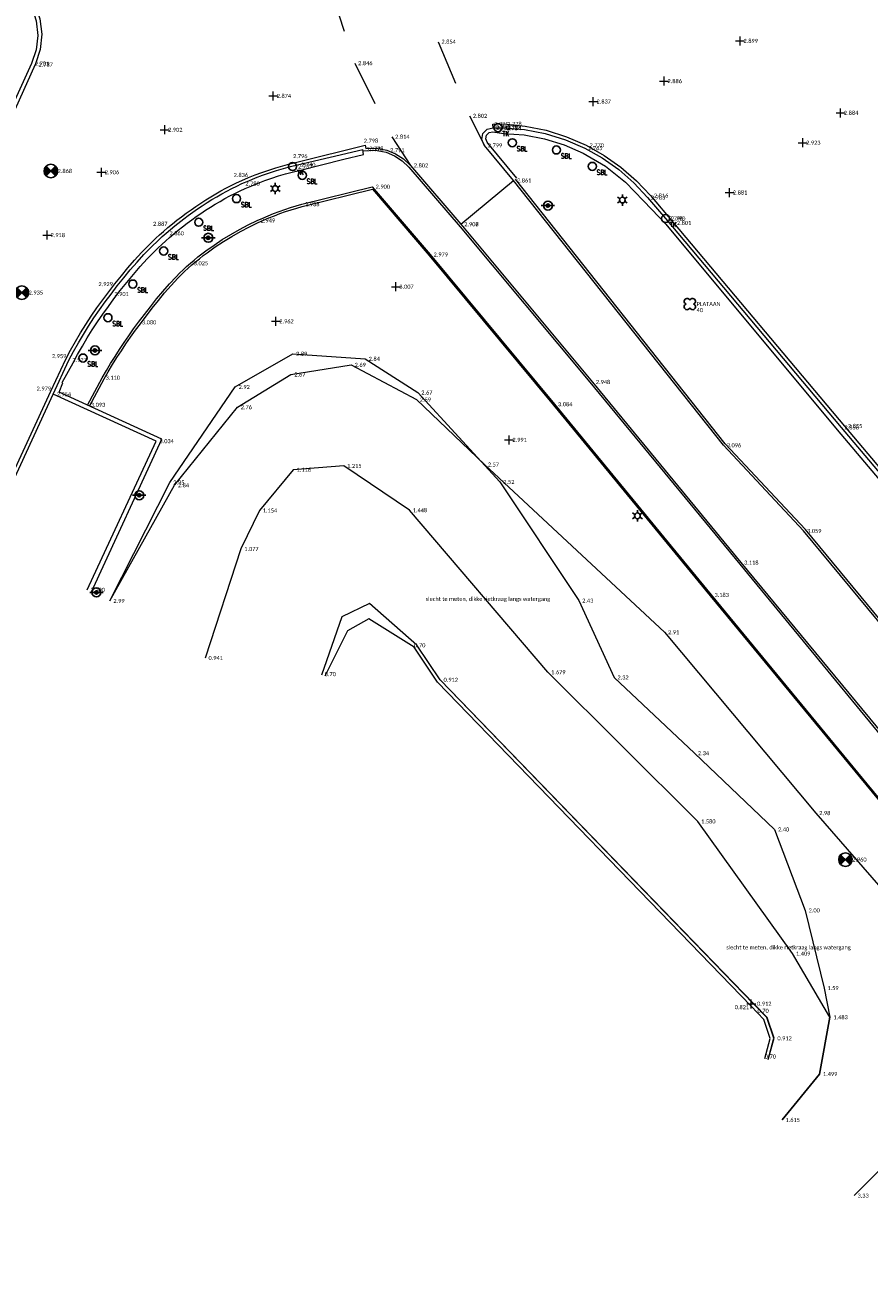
# Model space of a CAD drawing. Header units: metres. Extents: x 152089 to 154194, y 463573 to 464275.
# Tile 5 of 35: x 152415 to 152453, y 463924 to 463979. Entities that reach past the tile are written whole.
import ezdxf
from ezdxf.lldxf.tags import DXFTag

# ---------------------------------------------------------------- set-up
doc = ezdxf.new("R2010")
doc.units = ezdxf.units.M
doc.header["$MEASUREMENT"] = 0
doc.linetypes.add('XX-HIDDEN', pattern=[4, 2, -2])
for name, color, linetype, lineweight, true_color in [('B-ME-AL-HOOGTELABEL_HOOGTEMERK-S', 1, 'Continuous', 0, 0xff0000), ('B-ME-AL-HOOGTELABEL_WATERPEIL-S', 150, 'Continuous', 0, 0x007fff), ('B-ME-AM-AS-G', 2, 'Continuous', 0, 0xffff00), ('B-ME-OG-VLAKVERDICHTINGSLIJN-G', 7, 'Continuous', 0, 0x848484), ('B-ME-VH-KANTOPSLUITING_OPSLUITBAND_100X200-G', 7, 'VH-OPSLUITBAND_100X200', 0, 0xff7fbf), ('B-ME-VH-KANTOPSLUITING_OPSLUITBAND_60X150-G', 6, 'VH-OPSLUITBAND_60X150', 0, 0xff00ff), ('B-ME-VH-KANTOPSLUITING_TROTTOIRBAND_130 150-G', 7, 'VH-TROTTOIRBAND_130-150', 0, 0xff7fdf), ('B-ME-VH-KANTOPSLUITING_TROTTOIRBAND_180 200-G', 7, 'VH-TROTTOIRBAND_180-200', 0, 0xff7fff), ('B-ME-VH-KANTOPSLUITING_TROTTOIRBAND_RWS-G', 7, 'VH-RWSBAND', 0, 0x994c99), ('B-ME-VH-VERHARDING_KLINKERS-G', 40, 'Continuous', 0, 0xffbf00), ('B-ME-WH-BESCHOEIING-G', 7, 'Continuous', 0, 0x992600), ('B-ME-WH-WATERBODEM-G', 160, 'Continuous', 0, 0x003fff), ('B-ME-WH-WATERLIJN-G', 150, 'Continuous', 0, 0x007fff), ('INFO-KLANT', 1, 'Continuous', 0, 0xff0000)]:
    doc.layers.add(name, color=color, linetype=linetype, lineweight=lineweight, true_color=true_color)
for name, color, linetype in [('B-ME-GR-BOOM-S', 100, 'Continuous'), ('B-ME-IE-MEUBILAIR_LICHTMAST-S', 1, 'Continuous'), ('B-ME-IE-MEUBILAIR_SCHAMPBLOK-S', 1, 'Continuous'), ('B-ME-IE-MEUBILAIR_TROTTOIRKOLK-S', 1, 'Continuous'), ('B-ME-IE-MEUBILAIR_VERKEERSBORD-S', 1, 'Continuous'), ('B-ME-RI-PUT-S', 1, 'Continuous')]:
    doc.layers.add(name, color=color, linetype=linetype)
for name, color, linetype, lineweight in [('B-ME-GW-WATERGANG_INSTEEK-G', 120, 'Continuous', 18), ('B-ME-OG-TERREIN_CULTUURSCHEIDING-G', 57, 'Continuous', 18), ('B-ME-VH-KANTOPSLUITING_VOORKANTBAND-G', 210, 'Continuous', 18), ('B-ME-VH-MATERIAALGRENS-G', 243, 'XX-HIDDEN', 18), ('B-ME-VH-VERHARDING_ASFALT-G', 2, 'Continuous', 18), ('B-ME-VH-VERHARDING_TEGEL-G', 24, 'Continuous', 18)]:
    doc.layers.add(name, color=color, linetype=linetype, lineweight=lineweight)
doc.styles.add('18_100', font='romans', dxfattribs={"width": 0.8, "height": 0.18})
doc.styles.add('18_200', font='romans', dxfattribs={"width": 0.8, "height": 0.36})
doc.styles.add('ROMANS', font='romans', dxfattribs={"height": 5})
doc.styles.add('SLK', font='calibri.ttf', dxfattribs={"height": 0.3})
tags = doc.linetypes.add('VH-OPSLUITBAND_100X200', pattern=[16, 8, -2, 4, -2]).pattern_tags.tags
tags[10:11] = [DXFTag(74, 4), DXFTag(75, 0), DXFTag(340, '0'), DXFTag(46, 1.0), DXFTag(50, 0.0), DXFTag(44, 0.0), DXFTag(45, 0.0)]
tags[8:9] = [DXFTag(74, 4), DXFTag(75, 0), DXFTag(340, '0'), DXFTag(46, 1.0), DXFTag(50, 0.0), DXFTag(44, 0.0), DXFTag(45, 0.0)]
tags[6:7] = [DXFTag(74, 4), DXFTag(75, 0), DXFTag(340, '0'), DXFTag(46, 1.0), DXFTag(50, 0.0), DXFTag(44, 0.0), DXFTag(45, 0.0)]
tags[4:5] = [DXFTag(74, 4), DXFTag(75, 0), DXFTag(340, '0'), DXFTag(46, 1.0), DXFTag(50, 0.0), DXFTag(44, 0.0), DXFTag(45, 0.0)]
tags = doc.linetypes.add('VH-OPSLUITBAND_60X150', pattern=[10, 4, -2, 2, -2]).pattern_tags.tags
tags[10:11] = [DXFTag(74, 4), DXFTag(75, 0), DXFTag(340, '0'), DXFTag(46, 1.0), DXFTag(50, 0.0), DXFTag(44, 0.0), DXFTag(45, 0.0)]
tags[8:9] = [DXFTag(74, 4), DXFTag(75, 0), DXFTag(340, '0'), DXFTag(46, 1.0), DXFTag(50, 0.0), DXFTag(44, 0.0), DXFTag(45, 0.0)]
tags[6:7] = [DXFTag(74, 4), DXFTag(75, 0), DXFTag(340, '0'), DXFTag(46, 1.0), DXFTag(50, 0.0), DXFTag(44, 0.0), DXFTag(45, 0.0)]
tags[4:5] = [DXFTag(74, 4), DXFTag(75, 0), DXFTag(340, '0'), DXFTag(46, 1.0), DXFTag(50, 0.0), DXFTag(44, 0.0), DXFTag(45, 0.0)]
tags = doc.linetypes.add('VH-RWSBAND', pattern=[24, 10, -2, 2, -2, 2, -2, 2, -2]).pattern_tags.tags
tags[18:19] = [DXFTag(74, 4), DXFTag(75, 0), DXFTag(340, '0'), DXFTag(46, 1.0), DXFTag(50, 0.0), DXFTag(44, 0.0), DXFTag(45, 0.0)]
tags[16:17] = [DXFTag(74, 4), DXFTag(75, 0), DXFTag(340, '0'), DXFTag(46, 1.0), DXFTag(50, 0.0), DXFTag(44, 0.0), DXFTag(45, 0.0)]
tags[14:15] = [DXFTag(74, 4), DXFTag(75, 0), DXFTag(340, '0'), DXFTag(46, 1.0), DXFTag(50, 0.0), DXFTag(44, 0.0), DXFTag(45, 0.0)]
tags[12:13] = [DXFTag(74, 4), DXFTag(75, 0), DXFTag(340, '0'), DXFTag(46, 1.0), DXFTag(50, 0.0), DXFTag(44, 0.0), DXFTag(45, 0.0)]
tags[10:11] = [DXFTag(74, 4), DXFTag(75, 0), DXFTag(340, '0'), DXFTag(46, 1.0), DXFTag(50, 0.0), DXFTag(44, 0.0), DXFTag(45, 0.0)]
tags[8:9] = [DXFTag(74, 4), DXFTag(75, 0), DXFTag(340, '0'), DXFTag(46, 1.0), DXFTag(50, 0.0), DXFTag(44, 0.0), DXFTag(45, 0.0)]
tags[6:7] = [DXFTag(74, 4), DXFTag(75, 0), DXFTag(340, '0'), DXFTag(46, 1.0), DXFTag(50, 0.0), DXFTag(44, 0.0), DXFTag(45, 0.0)]
tags[4:5] = [DXFTag(74, 4), DXFTag(75, 0), DXFTag(340, '0'), DXFTag(46, 1.0), DXFTag(50, 0.0), DXFTag(44, 0.0), DXFTag(45, 0.0)]
tags = doc.linetypes.add('VH-TROTTOIRBAND_130-150', pattern=[15, 5, -2, 2, -2, 2, -2]).pattern_tags.tags
tags[14:15] = [DXFTag(74, 4), DXFTag(75, 0), DXFTag(340, '0'), DXFTag(46, 1.0), DXFTag(50, 0.0), DXFTag(44, 0.0), DXFTag(45, 0.0)]
tags[12:13] = [DXFTag(74, 4), DXFTag(75, 0), DXFTag(340, '0'), DXFTag(46, 1.0), DXFTag(50, 0.0), DXFTag(44, 0.0), DXFTag(45, 0.0)]
tags[10:11] = [DXFTag(74, 4), DXFTag(75, 0), DXFTag(340, '0'), DXFTag(46, 1.0), DXFTag(50, 0.0), DXFTag(44, 0.0), DXFTag(45, 0.0)]
tags[8:9] = [DXFTag(74, 4), DXFTag(75, 0), DXFTag(340, '0'), DXFTag(46, 1.0), DXFTag(50, 0.0), DXFTag(44, 0.0), DXFTag(45, 0.0)]
tags[6:7] = [DXFTag(74, 4), DXFTag(75, 0), DXFTag(340, '0'), DXFTag(46, 1.0), DXFTag(50, 0.0), DXFTag(44, 0.0), DXFTag(45, 0.0)]
tags[4:5] = [DXFTag(74, 4), DXFTag(75, 0), DXFTag(340, '0'), DXFTag(46, 1.0), DXFTag(50, 0.0), DXFTag(44, 0.0), DXFTag(45, 0.0)]
tags = doc.linetypes.add('VH-TROTTOIRBAND_180-200', pattern=[20, 10, -2, 2, -2, 2, -2]).pattern_tags.tags
tags[14:15] = [DXFTag(74, 4), DXFTag(75, 0), DXFTag(340, '0'), DXFTag(46, 1.0), DXFTag(50, 0.0), DXFTag(44, 0.0), DXFTag(45, 0.0)]
tags[12:13] = [DXFTag(74, 4), DXFTag(75, 0), DXFTag(340, '0'), DXFTag(46, 1.0), DXFTag(50, 0.0), DXFTag(44, 0.0), DXFTag(45, 0.0)]
tags[10:11] = [DXFTag(74, 4), DXFTag(75, 0), DXFTag(340, '0'), DXFTag(46, 1.0), DXFTag(50, 0.0), DXFTag(44, 0.0), DXFTag(45, 0.0)]
tags[8:9] = [DXFTag(74, 4), DXFTag(75, 0), DXFTag(340, '0'), DXFTag(46, 1.0), DXFTag(50, 0.0), DXFTag(44, 0.0), DXFTag(45, 0.0)]
tags[6:7] = [DXFTag(74, 4), DXFTag(75, 0), DXFTag(340, '0'), DXFTag(46, 1.0), DXFTag(50, 0.0), DXFTag(44, 0.0), DXFTag(45, 0.0)]
tags[4:5] = [DXFTag(74, 4), DXFTag(75, 0), DXFTag(340, '0'), DXFTag(46, 1.0), DXFTag(50, 0.0), DXFTag(44, 0.0), DXFTag(45, 0.0)]

# ---------------------------------------------------------------- blocks, each defined once
blk = doc.blocks.new('LICHTMAST')
at = {"ltscale": 0.1}
for p, q in [((-0.11, 0.063), (-0.219, 0.127)), ((0, 0.127), (0, 0.253)), ((0.11, 0.063), (0.219, 0.127)), ((-0.11, -0.063), (-0.219, -0.127)), ((0, -0.127), (0, -0.253)), ((0.11, -0.063), (0.219, -0.127))]:
    blk.add_line(p, q, dxfattribs=at)
blk.add_circle((0, 0), 0.127, dxfattribs=at)
at = {"style": '18_200', "width": 0.8}
blk.add_attdef('HOOGTE', (0.247, 0.242), '', height=0.25, dxfattribs=at)
blk = doc.blocks.new('boom')
for centre, major_axis, start_param, end_param in [((-0.122, 0.122), (-0.0916, 0.0916), 4.266828, 8.299543), ((0.122, 0.122), (0.0916, 0.0916), 4.266828, 8.299543), ((-0.122, -0.122), (0.0916, 0.0916), 1.125235, 5.15795), ((0.122, -0.122), (-0.0916, 0.0916), 1.125235, 5.15795)]:
    blk.add_ellipse(centre, major_axis=major_axis, ratio=1, start_param=start_param, end_param=end_param)
at = {"style": '18_200', "width": 0.8}
blk.add_attdef('HOOGTE', (0.314, 0.12), '', height=0.25, dxfattribs=at)
blk = doc.blocks.new('hoogtemaat')
at = {"color": 0, "linetype": 'ByBlock'}
for points in [[(-0.2, 0, 0), (0.2, 0, 0)], [(0, -0.2, 0), (0, 0.2, 0)]]:
    blk.add_polyline3d(points, dxfattribs=at)
at = {"style": '18_200', "width": 0.8}
blk.add_attdef('HOOGTE', (0.247, 0.263), '', height=0.25, dxfattribs=at)
blk = doc.blocks.new('verkeersbord')
blk.add_line((-0.3, 0), (0.3, 0))
for radius in [0.2, 0.0745]:
    blk.add_circle((0, 0), radius)
at = {"style": '18_200', "width": 0.8}
blk.add_attdef('HOOGTE', (0.245, 0.178), '', height=0.25, dxfattribs=at)
blk = doc.blocks.new('put')
at = {"color": 0, "ltscale": 0.5}
for p, q in [((-0.3, 0), (0, 0)), ((-0.299, 0.028), (-0.028, 0.027)), ((-0.295, 0.055), (-0.055, 0.055)), ((-0.289, 0.083), (-0.083, 0.082)), ((-0.279, 0.11), (-0.11, 0.11)), ((-0.267, 0.137), (-0.138, 0.137)), ((-0.267, 0.137), (-0.138, 0.137)), ((-0.251, 0.165), (-0.165, 0.165)), ((-0.23, 0.192), (-0.192, 0.192)), ((0, 0), (0.3, 0)), ((0.027, 0.027), (0.298, 0.027)), ((0.055, 0.055), (0.295, 0.055)), ((0.082, 0.082), (0.288, 0.082)), ((0.11, 0.11), (0.279, 0.109)), ((0.137, 0.137), (0.267, 0.137)), ((0.165, 0.164), (0.251, 0.164)), ((0.192, 0.192), (0.23, 0.192)), ((-0.299, -0.027), (-0.027, -0.027)), ((-0.295, -0.055), (-0.055, -0.055)), ((-0.289, -0.082), (-0.082, -0.082)), ((-0.28, -0.109), (-0.11, -0.11)), ((-0.267, -0.137), (-0.137, -0.137)), ((-0.251, -0.164), (-0.165, -0.164)), ((-0.231, -0.192), (-0.192, -0.192)), ((0.027, -0.027), (0.298, -0.028)), ((0.054, -0.055), (0.295, -0.055)), ((0.082, -0.082), (0.288, -0.083)), ((0.109, -0.11), (0.279, -0.11)), ((0.137, -0.137), (0.267, -0.137)), ((0.164, -0.165), (0.251, -0.165)), ((0.191, -0.192), (0.23, -0.192))]:
    blk.add_line(p, q, dxfattribs=at)
at = {"ltscale": 0.5}
for p, q in [((0.212, 0.212), (-0.213, -0.212)), ((-0.212, 0.212), (0.212, -0.213))]:
    blk.add_line(p, q, dxfattribs=at)
blk.add_ellipse((0, 0), major_axis=(-0.212, 0.212), ratio=1, start_param=3.926991, end_param=10.210176, dxfattribs=at)
at = {"style": '18_200', "width": 0.8}
blk.add_attdef('HOOGTE', (0.402, 0.261), '', height=0.25, dxfattribs=at)
blk = doc.blocks.new('waterpeil met hoogte')
at = {"color": 0, "linetype": 'ByBlock'}
for points in [[(-0.2, 0), (0.2, 0)], [(0, -0.2), (0, 0.2)]]:
    blk.add_lwpolyline(points, dxfattribs=at)
at = {"style": 'ROMANS'}
blk.add_attdef('HOOGTE', (0, 0), '', height=1.5, dxfattribs=at)
blk = doc.blocks.new('TROTTOIRKOLK')
at = {"ltscale": 2}
blk.add_ellipse((0, 0), major_axis=(-0.127, 0.127), ratio=1, start_param=3.926991, end_param=10.210176, dxfattribs=at)
at = {"ltscale": 2, "style": '18_100', "width": 0.8}
blk.add_text('TK', height=0.216, dxfattribs=at).set_placement((0.193, -0.375))
at = {"style": '18_200', "width": 0.8}
blk.add_attdef('HOOGTE', (0.214, 0.179), '', height=0.25, dxfattribs=at)
blk = doc.blocks.new('schampblok')
at = {"ltscale": 2}
blk.add_ellipse((0, 0), major_axis=(-0.127, 0.127), ratio=1, start_param=1.570796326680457, end_param=7.853981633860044, dxfattribs=at)
at = {"ltscale": 2, "style": '18_100', "width": 0.8}
blk.add_text('SBL', height=0.216, dxfattribs=at).set_placement((0.193, -0.375))
at = {"style": '18_200', "width": 0.8}
blk.add_attdef('HOOGTE', (0.212, 0.28), '', height=0.25, dxfattribs=at)

msp = doc.modelspace()

# ---------------------------------------------------------------- linework, layer by layer
at = {"layer": 'B-ME-GW-WATERGANG_INSTEEK-G'}
msp.add_lwpolyline([(152418.933, 463953.771), (152421.797, 463958.908), (152424.591, 463962.374), (152426.971, 463963.827), (152429.65, 463964.254), (152432.547, 463962.71), (152435.567, 463959.828), (152443.571, 463952.379), (152450.285, 463944.346), (152455.262, 463938.631), (152455.75, 463936.382), (152455.733, 463933.728), (152455.26, 463931.427), (152454.081, 463929.458), (152451.987, 463927.357)], dxfattribs=at)
at = {"layer": 'B-ME-OG-TERREIN_CULTUURSCHEIDING-G'}
msp.add_lwpolyline([(152418.933, 463953.771), (152421.592, 463959.031), (152424.497, 463963.274), (152427.049, 463964.746), (152430.273, 463964.522), (152432.611, 463963.025), (152436.251, 463959.055), (152439.757, 463953.784), (152441.326, 463950.372), (152444.897, 463947.007), (152448.455, 463943.62), (152449.816, 463940.025), (152450.649, 463936.575), (152450.915, 463935.281), (152450.45, 463932.759), (152448.786, 463930.717)], dxfattribs=at)
at = {"layer": 'B-ME-OG-VLAKVERDICHTINGSLIJN-G'}
msp.add_lwpolyline([(152448.786, 463930.717), (152450.45, 463932.759), (152450.915, 463935.281), (152449.254, 463938.105), (152445.041, 463943.977), (152438.378, 463950.604), (152432.23, 463957.799), (152429.317, 463959.766), (152427.074, 463959.598), (152425.57, 463957.788), (152424.745, 463956.077), (152423.158, 463951.234)], dxfattribs=at)
at = {"layer": 'B-ME-VH-KANTOPSLUITING_OPSLUITBAND_100X200-G'}
for points in [[(152430.177, 463973.762), (152430.707, 463973.788), (152431.198, 463973.694), (152431.576, 463973.543), (152431.917, 463973.322), (152432.21, 463973.04), (152434.491, 463970.378), (152440.246, 463963.486), (152446.91, 463955.396), (152454.309, 463946.403), (152460.615, 463938.738), (152463.481, 463935.266), (152463.767, 463934.853), (152463.945, 463934.384), (152464.003, 463933.885), (152463.94, 463933.39), (152463.759, 463932.925), (152463.471, 463932.517), (152458.7, 463927.689), (152455.077, 463924.181)], [(152465.452, 463941.228), (152463.72, 463940.159), (152457.171, 463948.062), (152449.82, 463956.942), (152446.253, 463960.748), (152436.938, 463972.507)], [(152418.019, 463962.427), (152418.675, 463963.636), (152418.858, 463963.952), (152419.047, 463964.266), (152419.241, 463964.577), (152419.439, 463964.885), (152419.643, 463965.19), (152419.851, 463965.491), (152420.064, 463965.789), (152420.281, 463966.084), (152420.81, 463966.778), (152421.081, 463967.12), (152421.359, 463967.455), (152421.645, 463967.782), (152421.941, 463968.099), (152422.092, 463968.252), (152422.247, 463968.402), (152422.405, 463968.548), (152422.567, 463968.691), (152422.734, 463968.832), (152422.904, 463968.97), (152423.077, 463969.105), (152423.252, 463969.237), (152423.61, 463969.492), (152423.977, 463969.734), (152424.352, 463969.963), (152424.734, 463970.18), (152425.123, 463970.384), (152425.518, 463970.574), (152425.756, 463970.681), (152425.996, 463970.783), (152426.238, 463970.88), (152426.482, 463970.973), (152426.728, 463971.061), (152426.976, 463971.143), (152427.225, 463971.221), (152427.474, 463971.293), (152430.595, 463972.061)]]:
    msp.add_lwpolyline(points, dxfattribs=at)
at = {"layer": 'B-ME-VH-KANTOPSLUITING_OPSLUITBAND_60X150-G'}
msp.add_lwpolyline([(152430.595, 463972.061), (152433.11, 463969.116), (152438.638, 463962.468), (152445.589, 463953.997), (152452.505, 463945.615), (152459.259, 463937.442), (152461.248, 463935.079), (152460.915, 463932.202), (152457.433, 463928.67), (152453.851, 463925.258)], dxfattribs=at)
at = {"layer": 'B-ME-VH-KANTOPSLUITING_TROTTOIRBAND_130 150-G'}
msp.add_lwpolyline([(152443.621, 463970.496), (152451.234, 463961.371), (152458.274, 463953.037), (152467.079, 463942.643), (152467.135, 463942.577), (152467.189, 463942.453), (152467.167, 463942.32), (152467.076, 463942.22), (152466.175, 463941.683), (152466.245, 463941.554)], dxfattribs=at)
at = {"layer": 'B-ME-VH-KANTOPSLUITING_TROTTOIRBAND_180 200-G'}
msp.add_lwpolyline([(152418.116, 463954.178), (152421.237, 463960.948), (152416.669, 463963.047), (152416.833, 463963.453), (152416.807, 463963.464)], dxfattribs=at)
at = {"layer": 'B-ME-VH-KANTOPSLUITING_TROTTOIRBAND_RWS-G'}
for points in [[(152437.005, 463972.545), (152435.718, 463974.106), (152435.687, 463974.144), (152435.625, 463974.295), (152435.658, 463974.455), (152435.775, 463974.569), (152435.936, 463974.597), (152436.409, 463974.537), (152437.326, 463974.464), (152438.229, 463974.292), (152439.108, 463974.021), (152439.952, 463973.656), (152440.937, 463973.077), (152441.833, 463972.369), (152442.625, 463971.547), (152443.322, 463970.818), (152443.621, 463970.496)], [(152416.807, 463963.464), (152417.295, 463964.35), (152417.497, 463964.72), (152417.706, 463965.086), (152417.922, 463965.448), (152418.146, 463965.806), (152418.377, 463966.159), (152418.615, 463966.508), (152418.86, 463966.851), (152419.111, 463967.19), (152419.391, 463967.554), (152419.678, 463967.915), (152419.972, 463968.27), (152420.274, 463968.618), (152420.585, 463968.958), (152420.906, 463969.288), (152421.07, 463969.449), (152421.237, 463969.607), (152421.407, 463969.762), (152421.579, 463969.913), (152421.964, 463970.234), (152422.16, 463970.389), (152422.359, 463970.542), (152422.561, 463970.692), (152422.765, 463970.838), (152422.972, 463970.98), (152423.181, 463971.119), (152423.393, 463971.255), (152423.607, 463971.386), (152423.823, 463971.513), (152424.041, 463971.636), (152424.262, 463971.755), (152424.485, 463971.869), (152424.71, 463971.978), (152424.937, 463972.083), (152425.227, 463972.209), (152425.521, 463972.328), (152425.817, 463972.44), (152426.117, 463972.545), (152426.418, 463972.643), (152426.722, 463972.733), (152427.028, 463972.817), (152427.335, 463972.892), (152429.327, 463973.393), (152430.194, 463973.602), (152430.17, 463973.826)]]:
    msp.add_lwpolyline(points, dxfattribs=at)
at = {"layer": 'B-ME-VH-KANTOPSLUITING_VOORKANTBAND-G'}
msp.add_lwpolyline([(152490.297, 463949.612), (152486.703, 463947.71, -0.331774), (152486.345, 463947.653), (152484.123, 463948.491), (152482.521, 463949.494), (152481.802, 463950.078), (152479.398, 463952.178), (152469.259, 463963.889), (152463.596, 463970.397), (152456.42, 463978.978, -0.09152), (152450.181, 463989.484), (152449.314, 463992.902, -0.609916), (152449.571, 463993.281)], format="xyb", dxfattribs=at)
at = {"layer": 'B-ME-VH-MATERIAALGRENS-G'}
for points in [[(152431.99, 463984.393), (152432.512, 463981.828), (152433.505, 463978.608), (152434.9, 463975.314), (152435.564, 463974.001)], [(152428.405, 463982.897), (152428.716, 463980.977), (152429.804, 463977.655), (152431.448, 463974.386), (152432.279, 463973.113)]]:
    msp.add_lwpolyline(points, dxfattribs=at)
at = {"layer": 'B-ME-VH-VERHARDING_ASFALT-G'}
for points in [[(152360.556, 464025.187), (152369.801, 464019.722), (152379.896, 464013.762), (152388.413, 464008.766), (152393.968, 464005.248), (152395.69, 464004.002), (152398.443, 464001.418), (152400.937, 463998.736), (152404.19, 463994.849), (152407.082, 463991.246), (152409.704, 463987.948), (152412.875, 463983.961), (152415.251, 463980.845), (152415.603, 463980.263), (152415.823, 463979.619), (152415.9, 463978.943), (152415.831, 463978.266), (152415.62, 463977.619), (152415.608, 463977.593), (152413.848, 463973.695), (152411.634, 463968.933), (152407.303, 463959.635)], [(152413.321, 463956.63), (152416.304, 463963.081), (152416.97, 463964.511), (152417.181, 463964.902), (152417.4, 463965.288), (152417.627, 463965.67), (152417.862, 463966.047), (152418.104, 463966.419), (152418.355, 463966.785), (152418.613, 463967.147), (152418.878, 463967.502), (152419.155, 463967.86), (152419.438, 463968.214), (152419.727, 463968.562), (152420.025, 463968.904), (152420.33, 463969.238), (152420.645, 463969.563), (152420.97, 463969.877), (152421.137, 463970.03), (152421.306, 463970.179), (152421.503, 463970.348), (152421.704, 463970.514), (152421.907, 463970.677), (152422.113, 463970.836), (152422.322, 463970.993), (152422.533, 463971.145), (152422.747, 463971.294), (152422.964, 463971.44), (152423.183, 463971.581), (152423.405, 463971.718), (152423.629, 463971.85), (152423.856, 463971.979), (152424.085, 463972.102), (152424.316, 463972.22), (152424.55, 463972.334), (152424.786, 463972.442), (152425.082, 463972.569), (152425.381, 463972.689), (152425.683, 463972.801), (152425.989, 463972.907), (152426.296, 463973.005), (152426.606, 463973.095), (152426.918, 463973.177), (152427.231, 463973.252), (152430.265, 463974.012), (152430.292, 463973.857), (152430.763, 463973.874), (152431.226, 463973.79), (152431.618, 463973.633), (152431.974, 463973.405), (152432.279, 463973.113), (152434.519, 463970.501), (152436.86, 463972.445), (152435.564, 463974.001), (152435.555, 463974.011), (152435.449, 463974.261), (152435.496, 463974.527), (152435.682, 463974.724), (152435.946, 463974.786), (152435.946, 463974.786), (152435.942, 463974.942), (152436.431, 463974.955), (152437.376, 463974.862), (152438.307, 463974.671), (152439.213, 463974.385), (152440.084, 463974.006), (152440.88, 463973.558), (152441.627, 463973.033), (152442.317, 463972.435), (152442.944, 463971.772), (152443.964, 463970.559), (152451.561, 463961.535), (152458.593, 463953.19)]]:
    msp.add_lwpolyline(points, dxfattribs=at)
at = {"layer": 'B-ME-VH-VERHARDING_KLINKERS-G'}
msp.add_lwpolyline([(152417.918, 463954.263), (152420.98, 463960.865), (152416.415, 463962.95)], dxfattribs=at)
at = {"layer": 'B-ME-VH-VERHARDING_TEGEL-G'}
for points in [[(152393.968, 464005.248), (152393.839, 464005.127), (152395.522, 464003.86), (152398.365, 464001.304), (152400.628, 463998.816), (152404.052, 463994.749), (152406.94, 463991.187), (152409.568, 463987.869), (152412.893, 463983.677), (152414.055, 463982.165), (152415.11, 463980.733), (152415.13, 463980.707), (152415.457, 463980.148), (152415.658, 463979.533), (152415.724, 463978.889), (152415.652, 463978.245), (152415.447, 463977.632), (152413.669, 463973.76), (152411.31, 463968.637), (152410.774, 463967.496), (152407.192, 463959.764)], [(152435.946, 463974.786), (152436.417, 463974.783), (152437.35, 463974.706), (152438.269, 463974.528), (152439.163, 463974.252), (152440.022, 463973.881), (152440.8, 463973.443), (152441.529, 463972.926), (152442.2, 463972.336), (152442.807, 463971.681), (152443.612, 463970.753), (152451.409, 463961.476), (152458.512, 463953.066), (152467.182, 463942.768)], [(152413.433, 463956.515), (152416.415, 463962.95), (152417.112, 463964.469), (152417.318, 463964.852), (152417.532, 463965.23), (152417.754, 463965.604), (152417.984, 463965.973), (152418.222, 463966.337), (152418.467, 463966.697), (152418.719, 463967.051), (152418.978, 463967.399), (152419.257, 463967.761), (152419.541, 463968.118), (152419.833, 463968.469), (152420.133, 463968.814), (152420.442, 463969.151), (152420.76, 463969.478), (152421.088, 463969.795), (152421.256, 463969.949), (152421.427, 463970.1), (152421.813, 463970.424), (152422.209, 463970.737), (152422.412, 463970.888), (152422.616, 463971.037), (152422.824, 463971.182), (152423.033, 463971.323), (152423.245, 463971.461), (152423.46, 463971.595), (152423.677, 463971.724), (152423.896, 463971.849), (152424.118, 463971.97), (152424.341, 463972.086), (152424.567, 463972.198), (152424.795, 463972.304), (152425.094, 463972.435), (152425.397, 463972.559), (152425.702, 463972.675), (152426.011, 463972.783), (152426.322, 463972.884), (152426.635, 463972.977), (152426.951, 463973.063), (152427.268, 463973.14), (152430.17, 463973.826)], [(152467.182, 463942.768), (152467.277, 463942.617), (152467.314, 463942.442), (152467.277, 463942.236), (152467.159, 463942.062), (152465.505, 463941.143), (152463.699, 463940.028), (152457.094, 463947.998), (152449.745, 463956.876), (152446.178, 463960.682), (152436.86, 463972.445)], [(152417.928, 463962.469), (152418.588, 463963.685), (152418.772, 463964.003), (152418.962, 463964.319), (152419.156, 463964.631), (152419.355, 463964.94), (152419.56, 463965.246), (152419.769, 463965.549), (152419.983, 463965.848), (152420.201, 463966.144), (152420.731, 463966.839), (152421.004, 463967.182), (152421.283, 463967.52), (152421.57, 463967.849), (152421.868, 463968.168), (152422.022, 463968.323), (152422.178, 463968.475), (152422.338, 463968.623), (152422.502, 463968.767), (152422.67, 463968.909), (152422.842, 463969.048), (152423.016, 463969.184), (152423.192, 463969.317), (152423.553, 463969.574), (152423.923, 463969.818), (152424.301, 463970.05), (152424.686, 463970.268), (152425.078, 463970.473), (152425.476, 463970.665), (152425.716, 463970.772), (152425.958, 463970.875), (152426.202, 463970.973), (152426.448, 463971.067), (152426.695, 463971.155), (152426.945, 463971.238), (152427.196, 463971.317), (152427.448, 463971.39), (152430.58, 463972.16), (152433.156, 463969.154), (152438.684, 463962.507), (152445.635, 463954.035), (152452.551, 463945.653), (152459.305, 463937.48)], [(152434.519, 463970.501), (152440.364, 463963.491), (152446.95, 463955.474), (152454.431, 463946.43), (152460.7, 463938.793), (152463.569, 463935.318), (152463.791, 463935.019)]]:
    msp.add_lwpolyline(points, dxfattribs=at)
at = {"layer": 'B-ME-WH-BESCHOEIING-G'}
msp.add_lwpolyline([(152448.175, 463933.404), (152448.428, 463934.345), (152448.122, 463935.27), (152447.525, 463935.879), (152433.601, 463950.268)], dxfattribs=at)
at = {"layer": 'B-ME-WH-WATERBODEM-G'}
msp.add_lwpolyline([(152448.02, 463933.446), (152448.261, 463934.34), (152447.982, 463935.185), (152447.41, 463935.767), (152433.475, 463950.168), (152432.446, 463951.71), (152430.431, 463952.969), (152429.486, 463952.436), (152428.471, 463950.429)], dxfattribs=at)
at = {"layer": 'B-ME-WH-WATERLIJN-G'}
msp.add_lwpolyline([(152448.165, 463933.407), (152448.418, 463934.345), (152448.113, 463935.265), (152447.518, 463935.872), (152433.592, 463950.263), (152432.56, 463951.809), (152430.455, 463953.658), (152429.236, 463953.063), (152428.329, 463950.479)], dxfattribs=at)

# ---------------------------------------------------------------- block references
at = {"layer": 'B-ME-AL-HOOGTELABEL_HOOGTEMERK-S'}
for p in [(152443.547, 463976.856), (152440.396, 463975.949), (152451.382, 463975.447), (152446.452, 463971.909), (152431.634, 463967.726), (152426.304, 463966.188), (152436.658, 463960.923)]:
    msp.add_blockref('hoogtemaat', p, dxfattribs=at)
at = {"layer": 'B-ME-AL-HOOGTELABEL_WATERPEIL-S'}
msp.add_blockref('waterpeil met hoogte', (152447.418, 463935.87), dxfattribs=at)
at = {"layer": 'B-ME-AM-AS-G'}
for p in [(152446.923, 463978.643), (152426.188, 463976.199), (152421.362, 463974.694), (152449.703, 463974.122), (152418.549, 463972.81), (152416.144, 463970.017)]:
    msp.add_blockref('hoogtemaat', p, dxfattribs=at)
at = {"layer": 'B-ME-GR-BOOM-S'}
msp.add_blockref('boom', (152444.689, 463966.956), dxfattribs=at)
at = {"layer": 'B-ME-IE-MEUBILAIR_LICHTMAST-S'}
for p in [(152426.275, 463972.086), (152441.692, 463971.573), (152442.362, 463957.549)]:
    msp.add_blockref('LICHTMAST', p, dxfattribs=at)
at = {"layer": 'B-ME-IE-MEUBILAIR_SCHAMPBLOK-S'}
for p in [(152436.804, 463974.119), (152438.764, 463973.8), (152427.475, 463972.669), (152440.357, 463973.069), (152424.553, 463971.638), (152422.878, 463970.591), (152421.319, 463969.31), (152419.948, 463967.843), (152418.841, 463966.348), (152417.735, 463964.556)]:
    msp.add_blockref('schampblok', p, dxfattribs=at)
at = {"layer": 'B-ME-IE-MEUBILAIR_TROTTOIRKOLK-S'}
for p in [(152436.167, 463974.791), (152427.044, 463973.064), (152443.612, 463970.753)]:
    msp.add_blockref('TROTTOIRKOLK', p, dxfattribs=at)
at = {"layer": 'B-ME-IE-MEUBILAIR_VERKEERSBORD-S'}
for p in [(152438.384, 463971.331), (152423.3, 463969.897), (152418.266, 463964.896), (152420.23, 463958.462), (152418.331, 463954.147)]:
    msp.add_blockref('verkeersbord', p, dxfattribs=at)
at = {"layer": 'B-ME-RI-PUT-S'}
for p in [(152416.307, 463972.861), (152415.019, 463967.463), (152451.6, 463942.282)]:
    msp.add_blockref('put', p, dxfattribs=at)

# ---------------------------------------------------------------- texts
at = {"layer": 'B-ME-AL-HOOGTELABEL_HOOGTEMERK-S', "style": 'SLK'}
for s, p in [('2.886', (152443.697, 463976.766)), ('2.837', (152440.546, 463975.859)), ('2.884', (152451.532, 463975.357)), ('2.881', (152446.602, 463971.819)), ('3.007', (152431.784, 463967.636)), ('2.962', (152426.454, 463966.098)), ('2.991', (152436.808, 463960.833))]:
    msp.add_text(s, height=0.18, dxfattribs=at).set_placement(p)
at = {"layer": 'B-ME-AL-HOOGTELABEL_WATERPEIL-S', "style": 'SLK'}
msp.add_text('0.821', height=0.18, dxfattribs=at).set_placement((152446.681, 463935.638))
at = {"layer": 'B-ME-AM-AS-G', "style": 'SLK'}
for s, p in [('2.899', (152447.073, 463978.553)), ('2.874', (152426.338, 463976.109)), ('2.902', (152421.512, 463974.604)), ('2.923', (152449.853, 463974.032)), ('2.906', (152418.699, 463972.72)), ('2.918', (152416.294, 463969.927))]:
    msp.add_text(s, height=0.18, dxfattribs=at).set_placement(p)
at = {"layer": 'B-ME-GR-BOOM-S', "style": 'SLK'}
for s, p in [('40', (152444.989, 463966.596)), ('PLATAAN', (152444.989, 463966.866))]:
    msp.add_text(s, height=0.18, dxfattribs=at).set_placement(p)
at = {"layer": 'B-ME-GW-WATERGANG_INSTEEK-G', "style": 'SLK'}
for s, p in [('2.69', (152429.8, 463964.164)), ('2.67', (152427.121, 463963.737)), ('2.76', (152424.741, 463962.284)), ('2.59', (152432.697, 463962.62)), ('2.57', (152435.717, 463959.738)), ('2.84', (152421.947, 463958.818)), ('2.99', (152419.083, 463953.681)), ('2.91', (152443.721, 463952.289)), ('2.98', (152450.435, 463944.256)), ('3.33', (152452.137, 463927.267))]:
    msp.add_text(s, height=0.18, dxfattribs=at).set_placement(p)
at = {"layer": 'B-ME-IE-MEUBILAIR_TROTTOIRKOLK-S', "style": 'SLK'}
for s, p in [('2.728', (152436.407, 463974.701)), ('2.737', (152427.284, 463972.974)), ('2.790', (152443.852, 463970.663))]:
    msp.add_text(s, height=0.18, dxfattribs=at).set_placement(p)
at = {"layer": 'B-ME-OG-TERREIN_CULTUURSCHEIDING-G', "style": 'SLK'}
for s, p in [('2.89', (152427.199, 463964.656)), ('2.84', (152430.423, 463964.432)), ('2.92', (152424.647, 463963.184)), ('2.67', (152432.761, 463962.935)), ('2.95', (152421.742, 463958.941)), ('2.52', (152436.401, 463958.965)), ('2.43', (152439.907, 463953.694)), ('2.32', (152441.476, 463950.282)), ('2.34', (152445.047, 463946.917)), ('2.40', (152448.605, 463943.53)), ('2.00', (152449.966, 463939.935)), ('1.59', (152450.799, 463936.485))]:
    msp.add_text(s, height=0.18, dxfattribs=at).set_placement(p)
at = {"layer": 'B-ME-OG-VLAKVERDICHTINGSLIJN-G', "style": 'SLK'}
for s, p in [('1.116', (152427.224, 463959.508)), ('1.215', (152429.467, 463959.676)), ('1.154', (152425.72, 463957.698)), ('1.448', (152432.38, 463957.709)), ('1.077', (152424.895, 463955.987)), ('0.941', (152423.308, 463951.144)), ('1.679', (152438.528, 463950.514)), ('1.580', (152445.191, 463943.887)), ('1.409', (152449.404, 463938.015)), ('1.483', (152451.065, 463935.191)), ('1.499', (152450.6, 463932.669)), ('1.615', (152448.936, 463930.627))]:
    msp.add_text(s, height=0.18, dxfattribs=at).set_placement(p)
at = {"layer": 'B-ME-RI-PUT-S', "style": 'SLK'}
for s, p in [('2.868', (152416.607, 463972.771)), ('2.935', (152415.319, 463967.373)), ('2.960', (152451.9, 463942.192))]:
    msp.add_text(s, height=0.18, dxfattribs=at).set_placement(p)
at = {"layer": 'B-ME-VH-MATERIAALGRENS-G', "style": 'SLK'}
for s, p in [('2.854', (152433.655, 463978.518)), ('2.846', (152429.954, 463977.565)), ('2.802', (152435.05, 463975.224)), ('2.814', (152431.598, 463974.296)), ('2.799', (152435.714, 463973.911)), ('2.802', (152432.429, 463973.023))]:
    msp.add_text(s, height=0.18, dxfattribs=at).set_placement(p)
at = {"layer": 'B-ME-VH-VERHARDING_ASFALT-G', "style": 'SLK'}
for s, p in [('2.787', (152415.758, 463977.503)), ('2.775', (152435.998, 463974.849)), ('2.778', (152436.581, 463974.865)), ('2.744', (152436.096, 463974.696)), ('2.734', (152436.552, 463974.67)), ('2.798', (152430.207, 463974.118)), ('2.778', (152430.442, 463973.767)), ('2.799', (152435.714, 463973.911)), ('2.770', (152440.234, 463973.916)), ('2.796', (152427.064, 463973.435)), ('2.791', (152431.376, 463973.7)), ('2.802', (152432.429, 463973.023)), ('2.836', (152424.426, 463972.596)), ('2.861', (152437.01, 463972.355)), ('2.816', (152443.094, 463971.682)), ('2.887', (152420.848, 463970.428)), ('2.907', (152434.666, 463970.408)), ('2.908', (152434.669, 463970.411)), ('2.801', (152444.114, 463970.469)), ('2.929', (152418.42, 463967.751)), ('2.959', (152416.353, 463964.552)), ('2.979', (152415.674, 463963.109)), ('2.855', (152451.711, 463961.445))]:
    msp.add_text(s, height=0.18, dxfattribs=at).set_placement(p)
at = {"layer": 'B-ME-VH-VERHARDING_KLINKERS-G', "style": 'SLK'}
for s, p in [('2.954', (152416.565, 463962.86)), ('3.034', (152421.13, 463960.775)), ('3.100', (152418.068, 463954.173))]:
    msp.add_text(s, height=0.18, dxfattribs=at).set_placement(p)
at = {"layer": 'B-ME-VH-VERHARDING_TEGEL-G', "style": 'SLK'}
for s, p in [('2.781', (152415.597, 463977.542)), ('2.741', (152436.074, 463974.718)), ('2.728', (152436.567, 463974.693)), ('2.778', (152430.32, 463973.736)), ('2.765', (152440.172, 463973.791)), ('2.740', (152427.418, 463973.05)), ('2.780', (152424.945, 463972.214)), ('2.900', (152430.733, 463972.078)), ('2.861', (152437.01, 463972.355)), ('2.783', (152442.957, 463971.591)), ('2.938', (152427.598, 463971.3)), ('2.949', (152425.626, 463970.575)), ('2.908', (152434.669, 463970.411)), ('2.790', (152443.762, 463970.663)), ('2.860', (152421.577, 463970.01)), ('2.979', (152433.306, 463969.064)), ('3.025', (152422.652, 463968.677)), ('2.901', (152419.128, 463967.309)), ('3.080', (152420.351, 463966.054)), ('2.927', (152417.262, 463964.379)), ('3.110', (152418.738, 463963.595)), ('2.948', (152440.514, 463963.401)), ('2.954', (152416.565, 463962.86)), ('3.093', (152418.084, 463962.39)), ('3.084', (152438.834, 463962.417)), ('2.856', (152451.559, 463961.386)), ('3.096', (152446.328, 463960.592)), ('3.059', (152449.895, 463956.786)), ('3.118', (152447.1, 463955.384)), ('3.183', (152445.785, 463953.945))]:
    msp.add_text(s, height=0.18, dxfattribs=at).set_placement(p)
at = {"layer": 'B-ME-WH-BESCHOEIING-G', "style": 'SLK'}
for p in [(152433.751, 463950.178), (152447.675, 463935.789), (152448.578, 463934.255)]:
    msp.add_text('0.912', height=0.18, dxfattribs=at).set_placement(p)
at = {"layer": 'B-ME-WH-WATERBODEM-G', "style": 'SLK'}
for p in [(152432.446, 463951.71), (152428.471, 463950.429), (152447.696, 463935.476), (152448.02, 463933.446)]:
    msp.add_text('0.70', height=0.18, dxfattribs=at).set_placement(p)
at = {"layer": 'INFO-KLANT', "style": 'SLK'}
for p in [(152432.956, 463953.771), (152446.307, 463938.293)]:
    msp.add_text('slecht te meten, dikke rietkraag langs watergang', height=0.18, dxfattribs=at).set_placement(p)

doc.saveas('drawing.dxf')
